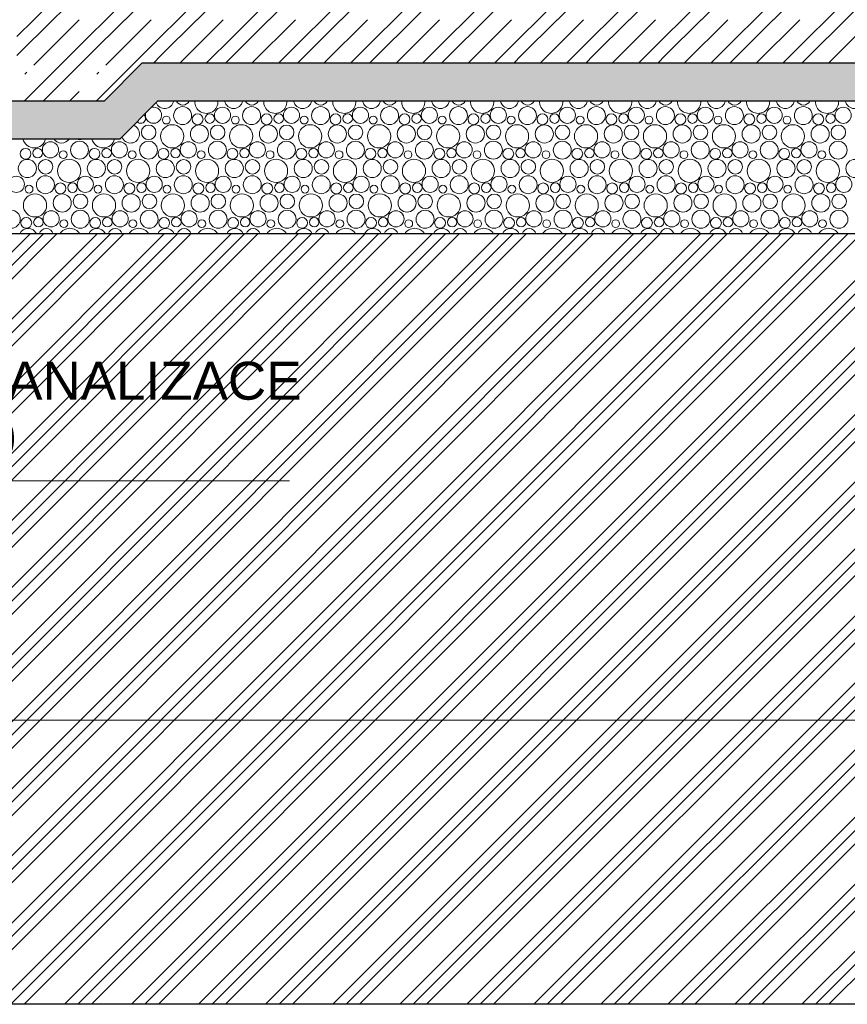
# Model space of a CAD drawing. Header units: millimetres. Extents: x 1798021 to 1815325, y -2500 to 6534.
# Tile 6 of 98: x 1802724 to 1804906, y -2500 to 95. Entities that reach past the tile are written whole.
import ezdxf

# ---------------------------------------------------------------- set-up
doc = ezdxf.new("R2010")
doc.units = ezdxf.units.MM
doc.header["$MEASUREMENT"] = 0
for name, color, linetype in [('2 - KÓTA NS.2D', 7, 'Continuous'), ('2 - TEXT HLAVNÍ UNIVERSÁL.2D', 7, 'Continuous'), ('2 - ČÁRA HLAVNÍ.2D', 7, 'Continuous'), ('3 - TERÉN NEZPEVNĚNÝ.3D', 7, 'Continuous'), ('3 - ZÁKLADOVÉ DESKY.3D', 7, 'Continuous'), ('Konstrukce – Dělicí čáry vrstev', 7, 'Continuous'), ('Výplně – Řezové', 7, 'Continuous')]:
    doc.layers.add(name, color=color, linetype=linetype)
doc.styles.add('GENEROVANÝ_STYL_1', font='Arial.ttf')
doc.dimstyles.new('GENEROVANÝ_STYL__2', dxfattribs={"dimtxt": 100, "dimasz": 85.5, "dimexe": 0.18, "dimexo": 450, "dimgap": 0, "dimtad": 1, "dimtih": 1, "dimtoh": 1, "dimdec": 0, "dimzin": 0, "dimdsep": 46, "dimtxsty": 'GENEROVANÝ_STYL_1', "dimblk": 'ARROWHEAD_6', "dimblk1": 'ARROWHEAD_6', "dimblk2": 'ARROWHEAD_6', "dimcen": 0.09, "dimclrd": 256, "dimclre": 256, "dimclrt": 256, "dimazin": 0, "dimtfac": 1, "dimtdec": 4, "dimtmove": 0, "dimatfit": 3, "dimfxl": 1, "dimtolj": 1, "dimtzin": 0, "dimarcsym": 0})

# ---------------------------------------------------------------- blocks, each defined once
blk = doc.blocks.new('Řez_3', base_point=(1118812.4, 0))
at = {"layer": 'Výplně – Řezové', "linetype": 'Continuous', "lineweight": 0, "true_color": 0x000000}
h = blk.add_hatch(dxfattribs=at)
h.set_pattern_fill('TERÉN___PŮVODNÍ', color=18, style=0, pattern_type=2)
h.set_pattern_definition([(45, (1118812.4, 0), (-88.388348, 88.388348), []), (45, (1118794.72, 17.68), (-88.388348, 88.388348), []), (45, (1118777.04, 35.36), (-88.388348, 88.388348), [])])
h.paths.add_polyline_path([(1798679.7, -240), (1798679.7, -2500), (1814611.1, -2500), (1814611.1, -240), (1813406.5, -240), (1813406.5, -1060), (1812556.5, -1060), (1812556.5, -469.7), (1800896.5, -469.7), (1800896.5, -1060), (1800046.5, -1060), (1800046.5, -240)])
at = {"layer": '3 - TERÉN NEZPEVNĚNÝ.3D', "color": 7, "linetype": 'Continuous', "lineweight": 30}
blk.add_line((1814611.1, -2500), (1798679.7, -2500), dxfattribs=at)
blk = doc.blocks.new('*X60', base_point=(1118812.4, 0))
at = {"layer": 'Výplně – Řezové', "color": 7, "linetype": 'Continuous', "lineweight": 0}
for centre, radius in [((1803153.8, -158.1), 23.7), ((1803193.3, -167.7), 14.3), ((1803225.2, -165.9), 12.5), ((1803258.9, -157.1), 21.3), ((1803335.6, -158.1), 23.7), ((1803375.2, -167.7), 14.3), ((1803407.1, -165.9), 12.5), ((1803440.8, -157.1), 21.3), ((1803517.5, -158.1), 23.7), ((1803557, -167.7), 14.3), ((1803588.9, -165.9), 12.5), ((1803622.6, -157.1), 21.3), ((1803699.4, -158.1), 23.7), ((1803738.9, -167.7), 14.3), ((1803770.8, -165.9), 12.5), ((1803804.5, -157.1), 21.3), ((1803881.2, -158.1), 23.7), ((1803920.7, -167.7), 14.3), ((1803952.6, -165.9), 12.5), ((1803986.3, -157.1), 21.3), ((1804063.1, -158.1), 23.7), ((1804102.6, -167.7), 14.3), ((1804134.5, -165.9), 12.5), ((1804168.2, -157.1), 21.3), ((1804244.9, -158.1), 23.7), ((1804284.4, -167.7), 14.3), ((1804316.3, -165.9), 12.5), ((1804350, -157.1), 21.3), ((1804426.8, -158.1), 23.7), ((1804466.3, -167.7), 14.3), ((1804498.2, -165.9), 12.5), ((1804531.9, -157.1), 21.3), ((1804608.6, -158.1), 23.7), ((1804648.1, -167.7), 14.3), ((1804680.1, -165.9), 12.5), ((1804713.7, -157.1), 21.3), ((1804790.5, -158.1), 23.7), ((1804830, -167.7), 14.3), ((1804861.9, -165.9), 12.5), ((1804895.6, -157.1), 21.3), ((1803110.7, -169.8), 10.3), ((1803292.6, -169.8), 10.3), ((1803474.4, -169.8), 10.3), ((1803656.3, -169.8), 10.3), ((1803838.2, -169.8), 10.3), ((1804020, -169.8), 10.3), ((1804201.9, -169.8), 10.3), ((1804383.7, -169.8), 10.3), ((1804565.6, -169.8), 10.3), ((1804747.4, -169.8), 10.3), ((1803064.3, -202), 19.2), ((1803126.4, -212.6), 30.6), ((1803198.1, -206.4), 23.9), ((1803246.2, -202), 19.2), ((1803308.2, -212.6), 30.6), ((1803380, -206.4), 23.9), ((1803428, -202), 19.2), ((1803490.1, -212.6), 30.6), ((1803561.8, -206.4), 23.9), ((1803609.9, -202), 19.2), ((1803671.9, -212.6), 30.6), ((1803743.7, -206.4), 23.9), ((1803791.7, -202), 19.2), ((1803853.8, -212.6), 30.6), ((1803925.6, -206.4), 23.9), ((1803973.6, -202), 19.2), ((1804035.6, -212.6), 30.6), ((1804107.4, -206.4), 23.9), ((1804155.4, -202), 19.2), ((1804217.5, -212.6), 30.6), ((1804289.3, -206.4), 23.9), ((1804337.3, -202), 19.2), ((1804399.3, -212.6), 30.6), ((1804471.1, -206.4), 23.9), ((1804519.1, -202), 19.2), ((1804581.2, -212.6), 30.6), ((1804653, -206.4), 23.9), ((1804701, -202), 19.2), ((1804763, -212.6), 30.6), ((1804834.8, -206.4), 23.9), ((1804882.8, -202), 19.2), ((1802805.2, -248.1), 21.3), ((1802881.9, -249.1), 23.7), ((1802987.1, -248.1), 21.3), ((1803063.8, -249.1), 23.7), ((1803168.9, -248.1), 21.3), ((1803245.6, -249.1), 23.7), ((1803350.8, -248.1), 21.3), ((1803427.5, -249.1), 23.7), ((1803532.6, -248.1), 21.3), ((1803609.4, -249.1), 23.7), ((1803714.5, -248.1), 21.3), ((1803791.2, -249.1), 23.7), ((1803896.3, -248.1), 21.3), ((1803973.1, -249.1), 23.7), ((1804078.2, -248.1), 21.3), ((1804154.9, -249.1), 23.7), ((1804260, -248.1), 21.3), ((1804336.8, -249.1), 23.7), ((1804441.9, -248.1), 21.3), ((1804518.6, -249.1), 23.7), ((1804623.7, -248.1), 21.3), ((1804700.5, -249.1), 23.7), ((1804805.6, -248.1), 21.3), ((1804882.3, -249.1), 23.7), ((1802739.6, -258.7), 14.3), ((1802771.5, -256.9), 12.5), ((1802838.9, -260.8), 10.3), ((1802921.5, -258.7), 14.3), ((1802953.4, -256.9), 12.5), ((1803020.7, -260.8), 10.3), ((1803103.3, -258.7), 14.3), ((1803135.2, -256.9), 12.5), ((1803202.6, -260.8), 10.3), ((1803285.2, -258.7), 14.3), ((1803317.1, -256.9), 12.5), ((1803384.4, -260.8), 10.3), ((1803467, -258.7), 14.3), ((1803498.9, -256.9), 12.5), ((1803566.3, -260.8), 10.3), ((1803648.9, -258.7), 14.3), ((1803680.8, -256.9), 12.5), ((1803748.2, -260.8), 10.3), ((1803830.7, -258.7), 14.3), ((1803862.6, -256.9), 12.5), ((1803930, -260.8), 10.3), ((1804012.6, -258.7), 14.3), ((1804044.5, -256.9), 12.5), ((1804111.9, -260.8), 10.3), ((1804194.4, -258.7), 14.3), ((1804226.3, -256.9), 12.5), ((1804293.7, -260.8), 10.3), ((1804376.3, -258.7), 14.3), ((1804408.2, -256.9), 12.5), ((1804475.6, -260.8), 10.3), ((1804558.1, -258.7), 14.3), ((1804590.1, -256.9), 12.5), ((1804657.4, -260.8), 10.3), ((1804740, -258.7), 14.3), ((1804771.9, -256.9), 12.5), ((1804839.3, -260.8), 10.3), ((1802744.4, -297.4), 23.9), ((1802792.4, -293), 19.2), ((1802854.5, -303.6), 30.6), ((1802926.3, -297.4), 23.9), ((1802974.3, -293), 19.2), ((1803036.4, -303.6), 30.6), ((1803108.1, -297.4), 23.9), ((1803156.2, -293), 19.2), ((1803218.2, -303.6), 30.6), ((1803290, -297.4), 23.9), ((1803338, -293), 19.2), ((1803400.1, -303.6), 30.6), ((1803471.8, -297.4), 23.9), ((1803519.9, -293), 19.2), ((1803581.9, -303.6), 30.6), ((1803653.7, -297.4), 23.9), ((1803701.7, -293), 19.2), ((1803763.8, -303.6), 30.6), ((1803835.6, -297.4), 23.9), ((1803883.6, -293), 19.2), ((1803945.6, -303.6), 30.6), ((1804017.4, -297.4), 23.9), ((1804065.4, -293), 19.2), ((1804127.5, -303.6), 30.6), ((1804199.3, -297.4), 23.9), ((1804247.3, -293), 19.2), ((1804309.3, -303.6), 30.6), ((1804381.1, -297.4), 23.9), ((1804429.1, -293), 19.2), ((1804491.2, -303.6), 30.6), ((1804563, -297.4), 23.9), ((1804611, -293), 19.2), ((1804673, -303.6), 30.6), ((1804744.8, -297.4), 23.9), ((1804792.8, -293), 19.2), ((1804854.9, -303.6), 30.6), ((1804926.7, -297.4), 23.9), ((1802715.2, -339.1), 21.3), ((1802791.9, -340.1), 23.7), ((1802831.5, -349.7), 14.3), ((1802863.4, -347.9), 12.5), ((1802897.1, -339.1), 21.3), ((1802973.8, -340.1), 23.7), ((1803013.3, -349.7), 14.3), ((1803045.2, -347.9), 12.5), ((1803078.9, -339.1), 21.3), ((1803155.6, -340.1), 23.7), ((1803195.2, -349.7), 14.3), ((1803227.1, -347.9), 12.5), ((1803260.8, -339.1), 21.3), ((1803337.5, -340.1), 23.7), ((1803377, -349.7), 14.3), ((1803408.9, -347.9), 12.5), ((1803442.6, -339.1), 21.3), ((1803519.4, -340.1), 23.7), ((1803558.9, -349.7), 14.3), ((1803590.8, -347.9), 12.5), ((1803624.5, -339.1), 21.3), ((1803701.2, -340.1), 23.7), ((1803740.7, -349.7), 14.3), ((1803772.6, -347.9), 12.5), ((1803806.3, -339.1), 21.3), ((1803883.1, -340.1), 23.7), ((1803922.6, -349.7), 14.3), ((1803954.5, -347.9), 12.5), ((1803988.2, -339.1), 21.3), ((1804064.9, -340.1), 23.7), ((1804104.4, -349.7), 14.3), ((1804136.3, -347.9), 12.5), ((1804170, -339.1), 21.3), ((1804246.8, -340.1), 23.7), ((1804286.3, -349.7), 14.3), ((1804318.2, -347.9), 12.5), ((1804351.9, -339.1), 21.3), ((1804428.6, -340.1), 23.7), ((1804468.1, -349.7), 14.3), ((1804500.1, -347.9), 12.5), ((1804533.7, -339.1), 21.3), ((1804610.5, -340.1), 23.7), ((1804650, -349.7), 14.3), ((1804681.9, -347.9), 12.5), ((1804715.6, -339.1), 21.3), ((1804792.3, -340.1), 23.7), ((1804831.8, -349.7), 14.3), ((1804863.8, -347.9), 12.5), ((1804897.4, -339.1), 21.3), ((1802748.9, -351.8), 10.3), ((1802930.7, -351.8), 10.3), ((1803112.6, -351.8), 10.3), ((1803294.4, -351.8), 10.3), ((1803476.3, -351.8), 10.3), ((1803658.2, -351.8), 10.3), ((1803840, -351.8), 10.3), ((1804021.9, -351.8), 10.3), ((1804203.7, -351.8), 10.3), ((1804385.6, -351.8), 10.3), ((1804567.4, -351.8), 10.3), ((1804749.3, -351.8), 10.3), ((1802764.5, -394.6), 30.6), ((1802836.3, -388.4), 23.9), ((1802884.3, -384), 19.2), ((1802946.4, -394.6), 30.6), ((1803018.1, -388.4), 23.9), ((1803066.2, -384), 19.2), ((1803128.2, -394.6), 30.6), ((1803200, -388.4), 23.9), ((1803248, -384), 19.2), ((1803310.1, -394.6), 30.6), ((1803381.8, -388.4), 23.9), ((1803429.9, -384), 19.2), ((1803491.9, -394.6), 30.6), ((1803563.7, -388.4), 23.9), ((1803611.7, -384), 19.2), ((1803673.8, -394.6), 30.6), ((1803745.6, -388.4), 23.9), ((1803793.6, -384), 19.2), ((1803855.6, -394.6), 30.6), ((1803927.4, -388.4), 23.9), ((1803975.4, -384), 19.2), ((1804037.5, -394.6), 30.6), ((1804109.3, -388.4), 23.9), ((1804157.3, -384), 19.2), ((1804219.3, -394.6), 30.6), ((1804291.1, -388.4), 23.9), ((1804339.1, -384), 19.2), ((1804401.2, -394.6), 30.6), ((1804473, -388.4), 23.9), ((1804521, -384), 19.2), ((1804583, -394.6), 30.6), ((1804654.8, -388.4), 23.9), ((1804702.8, -384), 19.2), ((1804764.9, -394.6), 30.6), ((1804836.7, -388.4), 23.9), ((1804884.7, -384), 19.2), ((1802701.9, -431.1), 23.7), ((1802807.1, -430.1), 21.3), ((1802883.8, -431.1), 23.7), ((1802988.9, -430.1), 21.3), ((1803065.6, -431.1), 23.7), ((1803170.8, -430.1), 21.3), ((1803247.5, -431.1), 23.7), ((1803352.6, -430.1), 21.3), ((1803429.4, -431.1), 23.7), ((1803534.5, -430.1), 21.3), ((1803611.2, -431.1), 23.7), ((1803716.3, -430.1), 21.3), ((1803793.1, -431.1), 23.7), ((1803898.2, -430.1), 21.3), ((1803974.9, -431.1), 23.7), ((1804080, -430.1), 21.3), ((1804156.8, -431.1), 23.7), ((1804261.9, -430.1), 21.3), ((1804338.6, -431.1), 23.7), ((1804443.7, -430.1), 21.3), ((1804520.5, -431.1), 23.7), ((1804625.6, -430.1), 21.3), ((1804702.3, -431.1), 23.7), ((1804807.4, -430.1), 21.3), ((1804884.2, -431.1), 23.7), ((1802741.5, -440.7), 14.3), ((1802773.4, -438.9), 12.5), ((1802840.7, -442.8), 10.3), ((1802923.3, -440.7), 14.3), ((1802955.2, -438.9), 12.5), ((1803022.6, -442.8), 10.3), ((1803105.2, -440.7), 14.3), ((1803137.1, -438.9), 12.5), ((1803204.4, -442.8), 10.3), ((1803287, -440.7), 14.3), ((1803318.9, -438.9), 12.5), ((1803386.3, -442.8), 10.3), ((1803468.9, -440.7), 14.3), ((1803500.8, -438.9), 12.5), ((1803568.2, -442.8), 10.3), ((1803650.7, -440.7), 14.3), ((1803682.6, -438.9), 12.5), ((1803750, -442.8), 10.3), ((1803832.6, -440.7), 14.3), ((1803864.5, -438.9), 12.5), ((1803931.9, -442.8), 10.3), ((1804014.4, -440.7), 14.3), ((1804046.3, -438.9), 12.5), ((1804113.7, -442.8), 10.3), ((1804196.3, -440.7), 14.3), ((1804228.2, -438.9), 12.5), ((1804295.6, -442.8), 10.3), ((1804378.1, -440.7), 14.3), ((1804410.1, -438.9), 12.5), ((1804477.4, -442.8), 10.3), ((1804560, -440.7), 14.3), ((1804591.9, -438.9), 12.5), ((1804659.3, -442.8), 10.3), ((1804741.8, -440.7), 14.3), ((1804773.8, -438.9), 12.5), ((1804841.1, -442.8), 10.3)]:
    blk.add_circle(centre, radius, dxfattribs=at)
for centre, radius, start, end in [((1803106.3, -115.4), 23.9, 200.4717, 349.4463), ((1803154.3, -111), 19.2, 207.2399, 332.7601), ((1803216.4, -121.6), 30.6, 176.5161, 3.4839), ((1803288.1, -115.4), 23.9, 190.5537, 349.4463), ((1803336.2, -111), 19.2, 207.2399, 332.7601), ((1803398.2, -121.6), 30.6, 176.5161, 3.4839), ((1803470, -115.4), 23.9, 190.5537, 349.4463), ((1803518, -111), 19.2, 207.2399, 332.7601), ((1803580.1, -121.6), 30.6, 176.5161, 3.4839), ((1803651.8, -115.4), 23.9, 190.5537, 349.4463), ((1803699.9, -111), 19.2, 207.2399, 332.7601), ((1803761.9, -121.6), 30.6, 176.5161, 3.4839), ((1803833.7, -115.4), 23.9, 190.5537, 349.4463), ((1803881.7, -111), 19.2, 207.2399, 332.7601), ((1803943.8, -121.6), 30.6, 176.5161, 3.4839), ((1804015.6, -115.4), 23.9, 190.5537, 349.4463), ((1804063.6, -111), 19.2, 207.2399, 332.7601), ((1804125.6, -121.6), 30.6, 176.5161, 3.4839), ((1804197.4, -115.4), 23.9, 190.5537, 349.4463), ((1804245.4, -111), 19.2, 207.2399, 332.7601), ((1804307.5, -121.6), 30.6, 176.5161, 3.4839), ((1804379.3, -115.4), 23.9, 190.5537, 349.4463), ((1804427.3, -111), 19.2, 207.2399, 332.7601), ((1804489.3, -121.6), 30.6, 176.5161, 3.4839), ((1804561.1, -115.4), 23.9, 190.5537, 349.4463), ((1804609.1, -111), 19.2, 207.2399, 332.7601), ((1804671.2, -121.6), 30.6, 176.5161, 3.4839), ((1804743, -115.4), 23.9, 190.5537, 349.4463), ((1804791, -111), 19.2, 207.2399, 332.7601), ((1804853, -121.6), 30.6, 176.5161, 3.4839), ((1804924.8, -115.4), 23.9, 190.5537, 349.4463), ((1803077.1, -157.1), 21.3, 163.4224, 106.5774), ((1803043.4, -165.9), 12.5, 219.6925, 50.3073), ((1803016.3, -206.4), 23.9, 198.5933, 71.4065), ((1802762.6, -212.6), 30.6, 193.4936, 346.5064), ((1802834.4, -206.4), 23.9, 214.0925, 325.9075), ((1802882.4, -202), 19.2, 247.9858, 292.0142), ((1802944.5, -212.6), 30.6, 193.4936, 346.5064), ((1802746.3, -479.4), 23.9, 23.7948, 156.2052), ((1802794.3, -475), 19.2, 15.778, 164.222), ((1802856.4, -485.6), 30.6, 31.1947, 148.8053), ((1802928.1, -479.4), 23.9, 23.7948, 156.2052), ((1802976.2, -475), 19.2, 15.778, 164.222), ((1803038.2, -485.6), 30.6, 31.1947, 148.8053), ((1803110, -479.4), 23.9, 23.7948, 156.2052), ((1803158, -475), 19.2, 15.778, 164.222), ((1803220.1, -485.6), 30.6, 31.1947, 148.8053), ((1803291.8, -479.4), 23.9, 23.7948, 156.2052), ((1803339.9, -475), 19.2, 15.778, 164.222), ((1803401.9, -485.6), 30.6, 31.1947, 148.8053), ((1803473.7, -479.4), 23.9, 23.7948, 156.2052), ((1803521.7, -475), 19.2, 15.778, 164.222), ((1803583.8, -485.6), 30.6, 31.1947, 148.8053), ((1803655.6, -479.4), 23.9, 23.7948, 156.2052), ((1803703.6, -475), 19.2, 15.778, 164.222), ((1803765.6, -485.6), 30.6, 31.1947, 148.8053), ((1803837.4, -479.4), 23.9, 23.7948, 156.2052), ((1803885.4, -475), 19.2, 15.778, 164.222), ((1803947.5, -485.6), 30.6, 31.1947, 148.8053), ((1804019.3, -479.4), 23.9, 23.7948, 156.2052), ((1804067.3, -475), 19.2, 15.778, 164.222), ((1804129.3, -485.6), 30.6, 31.1947, 148.8053), ((1804201.1, -479.4), 23.9, 23.7948, 156.2052), ((1804249.1, -475), 19.2, 15.778, 164.222), ((1804311.2, -485.6), 30.6, 31.1947, 148.8053), ((1804383, -479.4), 23.9, 23.7948, 156.2052), ((1804431, -475), 19.2, 15.778, 164.222), ((1804493, -485.6), 30.6, 31.1947, 148.8053), ((1804564.8, -479.4), 23.9, 23.7948, 156.2052), ((1804612.8, -475), 19.2, 15.778, 164.222), ((1804674.9, -485.6), 30.6, 31.1947, 148.8053), ((1804746.7, -479.4), 23.9, 23.7948, 156.2052), ((1804794.7, -475), 19.2, 15.778, 164.222), ((1804856.7, -485.6), 30.6, 31.1947, 148.8053)]:
    blk.add_arc(centre, radius, start, end, dxfattribs=at)
blk = doc.blocks.new('*X61', base_point=(1118812.4, 0))
at = {"layer": 'Výplně – Řezové', "color": 7, "linetype": 'Continuous', "lineweight": 0}
for p, q in [((1802761.3, 94.7), (1802906.6, 240)), ((1802951.3, 94.7), (1803096.6, 240)), ((1803141.3, 94.7), (1803286.6, 240)), ((1803331.3, 94.7), (1803476.6, 240)), ((1803521.3, 94.7), (1803666.6, 240)), ((1803711.3, 94.7), (1803856.6, 240)), ((1803901.3, 94.7), (1804046.6, 240)), ((1804091.3, 94.7), (1804236.6, 240)), ((1804281.3, 94.7), (1804425.9, 239.3)), ((1804471.3, 94.7), (1804615.5, 238.9)), ((1804661.3, 94.7), (1804805.5, 238.9)), ((1804851.3, 94.7), (1804995.5, 238.9)), ((1802811.9, 94.7), (1802906.6, 189.4)), ((1803001.9, 94.7), (1803096.6, 189.4)), ((1803191.9, 94.7), (1803286.6, 189.4)), ((1803381.9, 94.7), (1803476.6, 189.4)), ((1803571.9, 94.7), (1803666.6, 189.4)), ((1803761.9, 94.7), (1803856.6, 189.4)), ((1803951.9, 94.7), (1804046.6, 189.4)), ((1804141.9, 94.7), (1804236.6, 189.4)), ((1804331.9, 94.7), (1804426.6, 189.4)), ((1804521.9, 94.7), (1804616.6, 189.4)), ((1804711.9, 94.7), (1804806.6, 189.4)), ((1804901.9, 94.7), (1804996.6, 189.4)), ((1802716.6, 50), (1802761.3, 94.7)), ((1802716.6, 0), (1802811.3, 94.7)), ((1802761.3, -25), (1802881, 94.7)), ((1802906.6, 50), (1802951.3, 94.7)), ((1802906.6, 0), (1803001.3, 94.7)), ((1802951.3, -25), (1803071, 94.7)), ((1803096.6, 50), (1803141.3, 94.7)), ((1803096.6, 0), (1803191.3, 94.7)), ((1803146.5, -19.7), (1803261, 94.7)), ((1803286.6, 50), (1803331.3, 94.7)), ((1803286.6, 0), (1803381.3, 94.7)), ((1803336.5, -19.7), (1803451, 94.7)), ((1803476.6, 50), (1803521.3, 94.7)), ((1803476.6, 0), (1803571.3, 94.7)), ((1803526.5, -19.7), (1803641, 94.7)), ((1803666.6, 50), (1803711.3, 94.7)), ((1803666.6, 0), (1803761.3, 94.7)), ((1803716.5, -19.7), (1803831, 94.7)), ((1803856.6, 50), (1803901.3, 94.7)), ((1803856.6, 0), (1803951.3, 94.7)), ((1803906.5, -19.7), (1804021, 94.7)), ((1804046.6, 50), (1804091.3, 94.7)), ((1804046.6, 0), (1804141.3, 94.7)), ((1804096.5, -19.7), (1804211, 94.7)), ((1804236.6, 50), (1804281.3, 94.7)), ((1804236.6, 0), (1804331.3, 94.7)), ((1804286.5, -19.7), (1804401, 94.7)), ((1804426.6, 50), (1804471.3, 94.7)), ((1804426.6, 0), (1804521.3, 94.7)), ((1804476.5, -19.7), (1804591, 94.7)), ((1804616.6, 50), (1804661.3, 94.7)), ((1804616.6, 0), (1804711.3, 94.7)), ((1804666.5, -19.7), (1804781, 94.7)), ((1804806.6, 50), (1804851.3, 94.7)), ((1804806.6, 0), (1804901.3, 94.7)), ((1804856.5, -19.7), (1804971, 94.7)), ((1802761.3, -94.7), (1802906.6, 50.6)), ((1802951.3, -94.7), (1803096.6, 50.6)), ((1803216.2, -19.7), (1803286.6, 50.6)), ((1803406.2, -19.7), (1803476.6, 50.6)), ((1803596.2, -19.7), (1803666.6, 50.6)), ((1803786.2, -19.7), (1803856.6, 50.6)), ((1803976.2, -19.7), (1804046.6, 50.6)), ((1804166.2, -19.7), (1804236.6, 50.6)), ((1804356.2, -19.7), (1804426.6, 50.6)), ((1804546.2, -19.7), (1804616.6, 50.6)), ((1804736.2, -19.7), (1804806.6, 50.6)), ((1802811.9, -94.7), (1802906.6, 0)), ((1803076.8, -19.7), (1803096.6, 0)), ((1803266.8, -19.7), (1803286.6, 0)), ((1803456.8, -19.7), (1803476.6, 0)), ((1803646.8, -19.7), (1803666.6, 0)), ((1803836.8, -19.7), (1803856.6, 0)), ((1804026.8, -19.7), (1804046.6, 0)), ((1804216.8, -19.7), (1804236.6, 0)), ((1804406.8, -19.7), (1804426.6, 0)), ((1804596.8, -19.7), (1804616.6, 0)), ((1804786.8, -19.7), (1804806.6, 0)), ((1802737.3, -48.9), (1802743, -43.3)), ((1802927.3, -48.9), (1802933, -43.3)), ((1802736.2, -119.7), (1802761.3, -94.7)), ((1802786.2, -119.7), (1802811.3, -94.7)), ((1802855.9, -119.7), (1802881, -94.7)), ((1802926.2, -119.7), (1802951.3, -94.7))]:
    blk.add_line(p, q, dxfattribs=at)
blk = doc.blocks.new('Řez_41', base_point=(1118812.4, 0))
at = {"layer": 'Výplně – Řezové', "linetype": 'Continuous', "lineweight": 0, "true_color": 0x000000}
h = blk.add_hatch(dxfattribs=at)
h.set_pattern_fill('BETON_PROSTÝ__16_20', color=18, style=0, pattern_type=2)
h.set_pattern_definition([(45, (1118812.4, 0), (-91.923878, 91.923878), [97.499996, -32.499999, 0, -32.499999]), (45, (1118823.89, 103.41), (-91.923878, 91.923878), [97.499996, -32.499999, 0, -32.499999])])
h.paths.add_polyline_path([(1800896.5, -119.7), (1800896.5, -219.7), (1802987.9, -219.7), (1803087.9, -119.7), (1810865.1, -119.7), (1810965.1, -219.7), (1812556.5, -219.7), (1812556.5, -119.7), (1811006.5, -119.7), (1810906.5, -19.7), (1803046.5, -19.7), (1802946.5, -119.7)])
at = {"layer": 'Konstrukce – Dělicí čáry vrstev', "color": 7, "linetype": 'Continuous', "lineweight": 30}
for p, q in [((1803046.5, -19.7), (1802946.5, -119.7)), ((1810906.5, -19.7), (1803046.5, -19.7)), ((1802946.5, -119.7), (1800896.5, -119.7)), ((1803087.9, -119.7), (1802987.9, -219.7)), ((1810865.1, -119.7), (1803087.9, -119.7)), ((1802987.9, -219.7), (1800896.5, -219.7)), ((1812556.5, -469.7), (1800896.5, -469.7))]:
    blk.add_line(p, q, dxfattribs=at)
at = {"layer": '3 - ZÁKLADOVÉ DESKY.3D', "lineweight": 0}
for name in ['*X61', '*X60']:
    blk.add_blockref(name, (1118812.4, 0), dxfattribs=at)
blk = doc.blocks.new('*D166', base_point=(1118812.4, 0))
at = {"layer": '2 - KÓTA NS.2D', "color": 96, "linetype": 'Continuous', "lineweight": 0, "true_color": 0x007d00}
for p, q in [((1801496.5, -1835.6), (1801496.5, -1301.2)), ((1811956.5, -1835.6), (1811956.5, -1301.2)), ((1801496.5, -1751.2), (1811956.5, -1751.2))]:
    blk.add_line(p, q, dxfattribs=at)
at = {"layer": '2 - KÓTA NS.2D', "color": 96, "linetype": 'Continuous', "lineweight": 15, "true_color": 0x007d00}
for p, q in [((1801541.5, -1706.2), (1801451.5, -1796.2)), ((1812001.5, -1706.2), (1811911.5, -1796.2))]:
    blk.add_line(p, q, dxfattribs=at)
at = {"layer": '2 - KÓTA NS.2D', "color": 96, "lineweight": 0, "true_color": 0x007d00, "insert": (1806516.8, -1731.2), "char_height": 100, "attachment_point": 7, "style": 'GENEROVANÝ_STYL_1'}
blk.add_mtext('\\A1;{\\pql;\\fArial|b0|i0|c0|p0;\\W1.000000;10\xa0460}', dxfattribs=at)
blk = doc.blocks.new('ARROWHEAD_6')
at = {"color": 0, "linetype": 'Continuous', "lineweight": 0}
for p, q in [((-0.5, -0.5), (0.5, 0.5)), ((0, 0), (-1, 0))]:
    blk.add_line(p, q, dxfattribs=at)

msp = doc.modelspace()

# ---------------------------------------------------------------- linework, layer by layer
at = {"layer": '2 - ČÁRA HLAVNÍ.2D', "color": 5, "linetype": 'Continuous', "lineweight": 0, "true_color": 0x1c1cff}
msp.add_line((1801713.1, -1120.6), (1803435.4, -1120.6), dxfattribs=at)

# ---------------------------------------------------------------- block references
at = {"layer": '3 - TERÉN NEZPEVNĚNÝ.3D', "lineweight": 0}
msp.add_blockref('Řez_3', (1118812.4, 0), dxfattribs=at)

# ---------------------------------------------------------------- texts
at = {"layer": '2 - TEXT HLAVNÍ UNIVERSÁL.2D', "color": 5, "linetype": 'Continuous', "lineweight": 0, "true_color": 0x1c1cff, "insert": (1801713.1, -806.7), "char_height": 100, "attachment_point": 1, "line_spacing_factor": 0.920644, "style": 'GENEROVANÝ_STYL_1'}
msp.add_mtext('\\A1;{\\pql;\\fArial|b0|i0|c0|p0;\\W1.000000;SVOD DEŠŤ. KANALIZACE\\P\\pql;\\fArial|b0|i0|c0|p0;\\W1.000000;KG PVC DN100}', dxfattribs=at)

# ---------------------------------------------------------------- dimensions: what is measured, and where the dimension line sits
at = {"layer": '2 - KÓTA NS.2D', "color": 96, "linetype": 'Continuous', "lineweight": 0, "true_color": 0x007d00}
dim = msp.add_linear_dim(base=(1811956.5, -1751.2), p1=(1801496.5, -1160), p2=(1811956.5, -1160), dimstyle='GENEROVANÝ_STYL__2', dxfattribs=at)
dim.commit()
dim.dimension.update_dxf_attribs({"geometry": '*D166', "text_midpoint": (1806732.6, -1681.2), "dimtype": 160})

# ---------------------------------------------------------------- next in the draw order: block references
at = {"layer": '3 - ZÁKLADOVÉ DESKY.3D', "lineweight": 0}
msp.add_blockref('Řez_41', (1118812.4, 0), dxfattribs=at)

doc.saveas('drawing.dxf')
